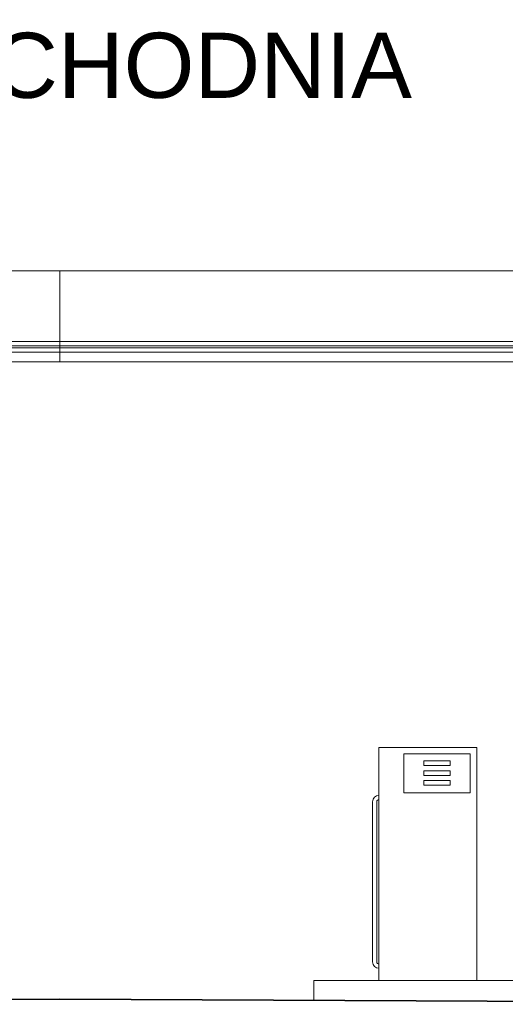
# Model space of a CAD drawing. Extents: x 256490 to 7565828, y -103950 to 5881792.
# Tile 46 of 101: x 270384 to 274110, y -73320 to -65760. Entities that reach past the tile are written whole.
import ezdxf

# ---------------------------------------------------------------- set-up
doc = ezdxf.new("R2010")
doc.units = 0
doc.header["$MEASUREMENT"] = 0
doc.layers.add('gruby', color=7, linetype='Continuous', lineweight=35)
doc.layers.add('linii', color=7, linetype='Continuous', lineweight=15)
doc.styles.add('ARIAL', font='arial.ttf')

# ---------------------------------------------------------------- blocks, each defined once
blk = doc.blocks.new('GFGFDG')
at = {"layer": 'gruby'}
blk.add_lwpolyline([(321384.7, -60419.9), (313184.7, -60379.9), (304984.7, -60419.9)], dxfattribs=at)
blk = doc.blocks.new('GFFGFG')
at = {"color": 0, "linetype": 'ByBlock', "lineweight": -2}
for p, q in [((265333.7, -71397.7, 0), (265843.7, -71397.7, 0)), ((265333.7, -71697.7, 0), (265333.7, -71397.7, 0)), ((265843.7, -71697.7, 0), (265843.7, -71397.7, 0)), ((265688.7, -71452.1, 0), (265487.5, -71452.1, 0)), ((265487.5, -71452.1, 0), (265487.5, -71487.9, 0)), ((265487.5, -71487.9, 0), (265688.7, -71487.9, 0)), ((265688.7, -71487.9, 0), (265688.7, -71452.1, 0)), ((265688.7, -71527.5, 0), (265487.5, -71527.5, 0)), ((265487.5, -71527.5, 0), (265487.5, -71563.2, 0)), ((265487.5, -71563.2, 0), (265688.7, -71563.2, 0)), ((265688.7, -71563.2, 0), (265688.7, -71527.5, 0)), ((265487.5, -71602.9, 0), (265688.7, -71602.9, 0)), ((265487.5, -71638.6, 0), (265487.5, -71602.9, 0)), ((265688.7, -71638.6, 0), (265487.5, -71638.6, 0)), ((265688.7, -71602.9, 0), (265688.7, -71638.6, 0)), ((265333.7, -71697.7, 0), (265843.7, -71697.7, 0)), ((265093.8, -71765.4), (265093.8, -72994.6)), ((265125.4, -71765.4), (265125.4, -72994.6))]:
    blk.add_line(p, q, dxfattribs=at)
for centre, radius, start, end in [((265142.5, -71765.4), 48.8, 90, 180), ((265142.5, -71765.4), 17.1, 90, 180), ((265142.5, -72994.6), 48.8, 180, 270), ((265142.5, -72994.6), 17.1, 180, 270)]:
    blk.add_arc(centre, radius, start, end, dxfattribs=at)
at = {"layer": 'linii'}
blk.add_lwpolyline([(265893.7, -71347.7), (265142.5, -71347.7), (265142.5, -73137.6), (265893.7, -73137.6)], close=True, dxfattribs=at)

msp = doc.modelspace()

# ---------------------------------------------------------------- linework, layer by layer
at = {"layer": 'linii'}
for p, q in [((264028.5, -68264.1, 0), (277377.9, -68264.1, 0)), ((277365.2, -68230.6, 0), (264041, -68230.5, 0)), ((264013.6, -68313.2, 0), (277392.8, -68313.2, 0)), ((264024.9, -68278.4, 0), (277381.5, -68278.4, 0)), ((278191.3, -73137.6), (272640.2, -73137.6)), ((272640.2, -73137.6), (272640.2, -73289.9))]:
    msp.add_line(p, q, dxfattribs=at)
for points in [[(277401, -67688), (279192.6, -67688), (279192.6, -68388), (262192.6, -68388), (262192.6, -67688), (276187.6, -67688)], [(270692.6, -67688), (270692.6, -68387.4)]]:
    msp.add_lwpolyline(points, dxfattribs=at)

# ---------------------------------------------------------------- block references
for name, p in [('GFFGFG', (7997.7, 0)), ('GFGFDG', (-42492.1, -12900.4))]:
    msp.add_blockref(name, p, dxfattribs=at)

# ---------------------------------------------------------------- texts
at = {"layer": 'Defpoints', "lineweight": 35, "insert": (267214.3, -65860.3), "char_height": 500, "width": 14416.39, "attachment_point": 2, "style": 'ARIAL'}
msp.add_mtext('\\pxql;ELEWACJA {POŁUDNIOWO-WSCHODNIA}', dxfattribs=at)

doc.saveas('drawing.dxf')
